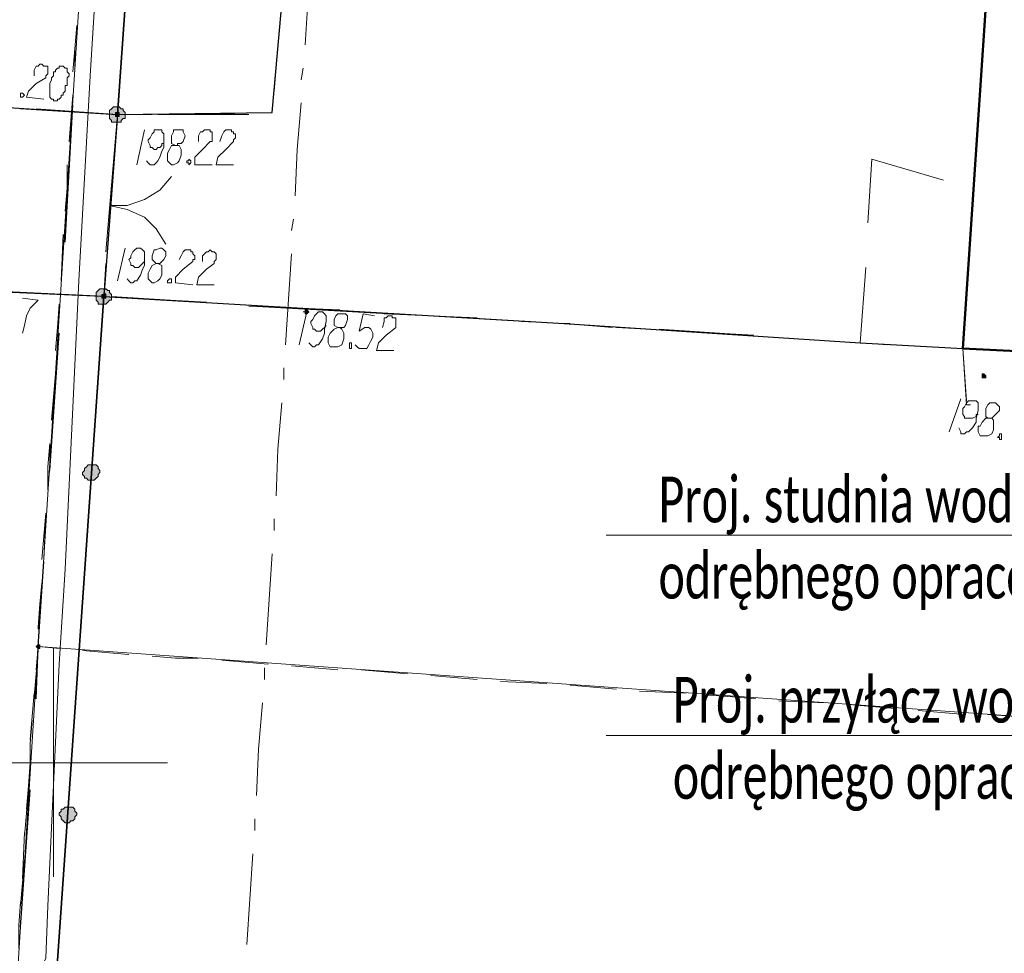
# Model space of a CAD drawing. Header units: metres. Extents: x 7431553 to 7432401, y 5544342 to 5544539.
# Tile 46 of 180: x 7432099 to 7432121, y 5544446 to 5544466. Entities that reach past the tile are written whole.
import ezdxf
from ezdxf import colors
from ezdxf.entities.mleader import LeaderData, LeaderLine
from ezdxf.math import Vec2, Vec3

# ---------------------------------------------------------------- set-up
doc = ezdxf.new("R2010")
doc.units = ezdxf.units.M
doc.header["$MEASUREMENT"] = 0
for name, color, linetype, lineweight in [('BG-PR90-PB-PZT-PZT01_2026_04_14$0$MAPA DCP', 7, 'Continuous', 0), ('PRIMETECH_XREF', 7, 'Continuous', 5), ('PROHUBUS- OPISY WENTYLACJA', 7, 'Continuous', 13)]:
    doc.layers.add(name, color=color, linetype=linetype, lineweight=lineweight)
doc.layers.add('BG-PR90-PB-PZT-PZT01_2026_04_14$0$Z_szraf drogi', color=251, linetype='Continuous')
doc.styles.add('DYN_DIM', font='ARIAL.TTF')

# ---------------------------------------------------------------- blocks, each defined once
blk = doc.blocks.new('_$0$_None')
blk = doc.blocks.new('BG-PR90-PB-PZT-PZT01_2026_04_14$0$Naddrwiną2025_v2klauzulap')
at = {"layer": 'BG-PR90-PB-PZT-PZT01_2026_04_14$0$MAPA DCP', "linetype": 'Continuous', "lineweight": 0, "transparency": 33554559}
for points in [[(7431703.874, 5544534.502), (7431703.874, 5544534.502), (7431703.916, 5544534.502), (7431703.916, 5544534.502), (7431703.916, 5544534.502), (7431703.916, 5544534.502), (7431703.916, 5544534.545), (7431703.916, 5544534.545), (7431703.916, 5544534.545), (7431703.916, 5544534.545), (7431703.916, 5544534.587), (7431703.874, 5544534.587), (7431703.874, 5544534.587), (7431703.874, 5544534.587), (7431703.874, 5544534.587), (7431703.831, 5544534.545), (7431703.831, 5544534.545), (7431703.831, 5544534.545), (7431703.831, 5544534.545), (7431703.831, 5544534.502), (7431703.831, 5544534.502), (7431703.831, 5544534.502)], [(7431702.477, 5544519.643), (7431702.477, 5544519.686), (7431702.519, 5544519.686), (7431702.519, 5544519.686), (7431702.519, 5544519.686), (7431702.519, 5544519.686), (7431702.519, 5544519.728), (7431702.519, 5544519.728), (7431702.519, 5544519.728), (7431702.519, 5544519.728), (7431702.519, 5544519.728), (7431702.477, 5544519.77), (7431702.477, 5544519.77), (7431702.477, 5544519.77), (7431702.434, 5544519.728), (7431702.434, 5544519.728), (7431702.434, 5544519.728), (7431702.434, 5544519.728), (7431702.434, 5544519.728), (7431702.434, 5544519.686), (7431702.434, 5544519.686), (7431702.434, 5544519.686), (7431702.434, 5544519.686), (7431702.477, 5544519.686), (7431702.477, 5544519.686)], [(7431697.989, 5544515.579), (7431697.989, 5544515.495), (7431698.032, 5544515.452), (7431698.074, 5544515.41), (7431698.116, 5544515.41), (7431698.159, 5544515.41), (7431698.201, 5544515.41), (7431698.243, 5544515.41), (7431698.286, 5544515.452), (7431698.328, 5544515.452), (7431698.328, 5544515.495), (7431698.328, 5544515.537), (7431698.328, 5544515.622), (7431698.328, 5544515.664), (7431698.286, 5544515.664), (7431698.243, 5544515.706), (7431698.243, 5544515.749), (7431698.159, 5544515.749), (7431698.116, 5544515.749), (7431698.074, 5544515.706), (7431698.032, 5544515.706), (7431698.032, 5544515.664), (7431697.989, 5544515.622), (7431697.989, 5544515.622)], [(7431698.159, 5544515.537), (7431698.201, 5544515.537), (7431698.201, 5544515.537), (7431698.201, 5544515.537), (7431698.201, 5544515.537), (7431698.201, 5544515.537), (7431698.201, 5544515.579), (7431698.201, 5544515.579), (7431698.201, 5544515.579), (7431698.201, 5544515.622), (7431698.201, 5544515.622), (7431698.201, 5544515.622), (7431698.159, 5544515.622), (7431698.159, 5544515.622), (7431698.159, 5544515.622), (7431698.159, 5544515.622), (7431698.116, 5544515.579), (7431698.116, 5544515.579), (7431698.116, 5544515.579), (7431698.116, 5544515.537), (7431698.116, 5544515.537)], [(7431698.159, 5544515.537), (7431698.159, 5544515.537), (7431698.201, 5544515.537), (7431698.201, 5544515.537), (7431698.201, 5544515.537), (7431698.201, 5544515.537), (7431698.201, 5544515.579), (7431698.201, 5544515.579), (7431698.201, 5544515.579), (7431698.201, 5544515.622), (7431698.201, 5544515.622), (7431698.159, 5544515.622), (7431698.159, 5544515.622), (7431698.159, 5544515.622), (7431698.159, 5544515.622), (7431698.116, 5544515.622), (7431698.116, 5544515.579), (7431698.116, 5544515.579), (7431698.116, 5544515.579), (7431698.116, 5544515.537), (7431698.116, 5544515.537), (7431698.116, 5544515.537)], [(7431701.969, 5544515.283), (7431701.969, 5544515.198), (7431702.011, 5544515.156), (7431702.053, 5544515.114), (7431702.096, 5544515.114), (7431702.138, 5544515.114), (7431702.18, 5544515.114), (7431702.223, 5544515.114), (7431702.265, 5544515.156), (7431702.307, 5544515.156), (7431702.307, 5544515.198), (7431702.307, 5544515.241), (7431702.307, 5544515.283), (7431702.307, 5544515.325), (7431702.265, 5544515.368), (7431702.223, 5544515.41), (7431702.223, 5544515.452), (7431702.138, 5544515.452), (7431702.096, 5544515.452), (7431702.053, 5544515.41), (7431702.011, 5544515.41), (7431702.011, 5544515.368), (7431701.969, 5544515.325), (7431701.969, 5544515.325)], [(7431702.096, 5544515.241), (7431702.138, 5544515.241), (7431702.138, 5544515.241), (7431702.138, 5544515.241), (7431702.138, 5544515.283), (7431702.18, 5544515.283), (7431702.18, 5544515.283), (7431702.18, 5544515.283), (7431702.138, 5544515.325), (7431702.138, 5544515.325), (7431702.138, 5544515.325), (7431702.138, 5544515.325), (7431702.096, 5544515.325), (7431702.096, 5544515.325), (7431702.096, 5544515.325), (7431702.096, 5544515.325), (7431702.096, 5544515.325), (7431702.053, 5544515.283), (7431702.053, 5544515.283), (7431702.053, 5544515.283), (7431702.096, 5544515.283)], [(7431702.138, 5544515.241), (7431702.138, 5544515.241), (7431702.18, 5544515.241), (7431702.18, 5544515.241), (7431702.18, 5544515.241), (7431702.18, 5544515.241), (7431702.18, 5544515.283), (7431702.18, 5544515.283), (7431702.18, 5544515.283), (7431702.18, 5544515.283), (7431702.18, 5544515.325), (7431702.138, 5544515.325), (7431702.138, 5544515.325), (7431702.138, 5544515.325), (7431702.138, 5544515.325), (7431702.096, 5544515.283), (7431702.096, 5544515.283), (7431702.096, 5544515.283), (7431702.096, 5544515.283), (7431702.096, 5544515.241), (7431702.096, 5544515.241), (7431702.096, 5544515.241)], [(7431705.821, 5544515.029), (7431705.821, 5544514.944), (7431705.863, 5544514.902), (7431705.906, 5544514.86), (7431705.948, 5544514.86), (7431705.99, 5544514.817), (7431706.033, 5544514.817), (7431706.075, 5544514.86), (7431706.117, 5544514.86), (7431706.117, 5544514.902), (7431706.16, 5544514.944), (7431706.16, 5544514.987), (7431706.16, 5544515.029), (7431706.16, 5544515.071), (7431706.117, 5544515.114), (7431706.075, 5544515.156), (7431706.033, 5544515.156), (7431705.99, 5544515.198), (7431705.948, 5544515.198), (7431705.906, 5544515.156), (7431705.863, 5544515.156), (7431705.821, 5544515.114), (7431705.821, 5544515.071), (7431705.821, 5544515.071)], [(7431713.314, 5544514.521), (7431713.314, 5544514.436), (7431713.356, 5544514.394), (7431713.356, 5544514.352), (7431713.399, 5544514.352), (7431713.441, 5544514.309), (7431713.483, 5544514.309), (7431713.526, 5544514.352), (7431713.568, 5544514.352), (7431713.61, 5544514.394), (7431713.653, 5544514.436), (7431713.653, 5544514.479), (7431713.653, 5544514.521), (7431713.61, 5544514.563), (7431713.61, 5544514.606), (7431713.568, 5544514.648), (7431713.526, 5544514.648), (7431713.483, 5544514.69), (7431713.441, 5544514.69), (7431713.399, 5544514.648), (7431713.356, 5544514.648), (7431713.314, 5544514.606), (7431713.314, 5544514.563), (7431713.314, 5544514.563)], [(7431709.843, 5544513.844), (7431709.843, 5544513.886), (7431709.8, 5544513.886), (7431709.8, 5544513.886), (7431709.8, 5544513.886), (7431709.758, 5544513.886), (7431709.758, 5544513.886), (7431709.758, 5544513.886), (7431709.758, 5544513.844), (7431709.758, 5544513.844), (7431709.758, 5544513.844), (7431709.758, 5544513.844), (7431709.8, 5544513.801), (7431709.8, 5544513.801), (7431709.8, 5544513.801)]]:
    blk.add_hatch(color=256, dxfattribs=at).paths.add_polyline_path(points)
at = {"layer": 'BG-PR90-PB-PZT-PZT01_2026_04_14$0$MAPA DCP', "linetype": 'Continuous', "lineweight": 18, "transparency": 33554687}
for points in [[(7431770.083, 5544504.869), (7431766.188, 5544504.996), (7431732.576, 5544512.404), (7431709.8, 5544513.844), (7431713.187, 5544561.426), (7431714.161, 5544575.396), (7431721.188, 5544574.846), (7431726.818, 5544654.094), (7431726.988, 5544656.761), (7431734.057, 5544656.295), (7431734.65, 5544665.312), (7431734.904, 5544669.292), (7431748.747, 5544668.276), (7431734.904, 5544669.292), (7431735.454, 5544677.504)], [(7431703.323, 5544534.968), (7431703.281, 5544534.079), (7431704.424, 5544534.164)], [(7431696.465, 5544534.545), (7431699.471, 5544534.333)], [(7431703.239, 5544533.402), (7431703.281, 5544534.079), (7431704.509, 5544534.164), (7431704.509, 5544534.248)], [(7431699.598, 5544533.656), (7431699.132, 5544532.089), (7431700.529, 5544532.005)], [(7431703.069, 5544530.438), (7431703.154, 5544531.835), (7431703.196, 5544532.428)], [(7431701.503, 5544531.962), (7431703.154, 5544531.835), (7431703.069, 5544530.481)], [(7431702.985, 5544529.507), (7431702.815, 5544526.501)], [(7431702.858, 5544527.433), (7431702.985, 5544529.422)], [(7431702.688, 5544524.427), (7431702.731, 5544525.358), (7431702.815, 5544526.417)], [(7431702.731, 5544525.485), (7431702.731, 5544525.358), (7431702.561, 5544522.522)], [(7431702.519, 5544521.421), (7431702.604, 5544523.453)], [(7431702.519, 5544521.506), (7431702.35, 5544518.5)], [(7431702.35, 5544518.458), (7431702.434, 5544520.448)], [(7431698.116, 5544518.966), (7431695.153, 5544519.22)], [(7431695.661, 5544519.178), (7431697.651, 5544519.008)], [(7431698.159, 5544517.315), (7431698.116, 5544518.966)], [(7431698.159, 5544518.458), (7431698.159, 5544516.468)], [(7431702.265, 5544517.527), (7431702.138, 5544515.283), (7431701.418, 5544515.325)], [(7431702.138, 5544515.452), (7431702.265, 5544517.442)], [(7431699.513, 5544516.765), (7431699.81, 5544516.511), (7431700.021, 5544516.172), (7431700.148, 5544515.791), (7431700.148, 5544515.41), (7431700.233, 5544515.791), (7431700.402, 5544516.172), (7431700.656, 5544516.426), (7431700.995, 5544516.638)], [(7431712.34, 5544516.68), (7431712.34, 5544511.685)], [(7431700.402, 5544515.41), (7431698.159, 5544515.579), (7431698.159, 5544516.341)], [(7431698.032, 5544513.801), (7431698.159, 5544515.579)], [(7431702.138, 5544515.283), (7431698.159, 5544515.579)], [(7431698.159, 5544515.579), (7431701.164, 5544515.325)], [(7431770.083, 5544474.643), (7431683.046, 5544480.527), (7431684.527, 5544515.452), (7431709.8, 5544513.844), (7431732.576, 5544512.404), (7431766.188, 5544504.996), (7431770.083, 5544504.869)], [(7431698.159, 5544515.452), (7431698.032, 5544513.463)], [(7431702.138, 5544515.241), (7431702.011, 5544512.277)], [(7431702.011, 5544512.447), (7431702.096, 5544514.436)], [(7431714.838, 5544514.182), (7431709.843, 5544514.182)]]:
    blk.add_lwpolyline(points, dxfattribs=at)
blk.add_lwpolyline([(7431713.187, 5544561.426), (7431709.8, 5544513.844), (7431684.527, 5544515.452), (7431666.493, 5544532.936), (7431667.213, 5544545.213), (7431668.61, 5544564.601)], close=True, dxfattribs=at)
at = {"layer": 'BG-PR90-PB-PZT-PZT01_2026_04_14$0$MAPA DCP', "linetype": 'Continuous', "lineweight": 50, "transparency": 33554687}
blk.add_lwpolyline([(7431703.281, 5544534.079), (7431690.115, 5544534.968), (7431691.385, 5544553.806), (7431704.212, 5544552.96)], close=True, dxfattribs=at)
at = {"layer": 'BG-PR90-PB-PZT-PZT01_2026_04_14$0$MAPA DCP', "color": 94, "linetype": 'Continuous', "lineweight": 18, "true_color": 0x009a00, "transparency": 33554687}
for points in [[(7431711.282, 5544534.629), (7431711.324, 5544535.137), (7431711.367, 5544535.645)], [(7431711.197, 5544533.105), (7431711.282, 5544534.121)], [(7431711.07, 5544531.581), (7431711.113, 5544532.089), (7431711.155, 5544532.597)], [(7431710.986, 5544530.057), (7431711.028, 5544531.073)], [(7431710.859, 5544528.533), (7431710.901, 5544529.041), (7431710.943, 5544529.549)], [(7431710.774, 5544527.009), (7431710.816, 5544528.025)], [(7431710.647, 5544525.485), (7431710.689, 5544525.993), (7431710.732, 5544526.501)], [(7431710.562, 5544523.961), (7431710.605, 5544524.977)], [(7431710.435, 5544522.437), (7431710.478, 5544522.945), (7431710.52, 5544523.453)], [(7431710.308, 5544520.913), (7431710.393, 5544521.929)], [(7431710.224, 5544519.389), (7431710.266, 5544519.897), (7431710.308, 5544520.405)], [(7431710.097, 5544517.865), (7431710.181, 5544518.881)], [(7431710.012, 5544516.341), (7431710.054, 5544516.849), (7431710.054, 5544517.357)], [(7431709.885, 5544514.817), (7431709.97, 5544515.833)], [(7431696.211, 5544514.69), (7431696.719, 5544514.648), (7431697.227, 5544514.606)], [(7431697.735, 5544514.606), (7431698.751, 5544514.521)], [(7431699.259, 5544514.479), (7431699.767, 5544514.479), (7431700.275, 5544514.436)], [(7431700.783, 5544514.394), (7431701.799, 5544514.352)], [(7431702.307, 5544514.309), (7431702.815, 5544514.267), (7431703.323, 5544514.225)], [(7431703.831, 5544514.225), (7431704.847, 5544514.14)], [(7431709.8, 5544513.844), (7431709.843, 5544514.309)], [(7431705.355, 5544514.098), (7431705.863, 5544514.055), (7431706.371, 5544514.055)], [(7431706.879, 5544514.013), (7431707.895, 5544513.928)], [(7431708.403, 5544513.928), (7431708.911, 5544513.886), (7431709.419, 5544513.844)], [(7431709.8, 5544513.844), (7431710.308, 5544513.801)], [(7431710.816, 5544513.759), (7431711.832, 5544513.674)], [(7431712.34, 5544513.674), (7431712.848, 5544513.632), (7431713.356, 5544513.59)], [(7431713.864, 5544513.547), (7431714.88, 5544513.505)], [(7431715.388, 5544513.463), (7431715.896, 5544513.42), (7431716.404, 5544513.42)]]:
    blk.add_lwpolyline(points, dxfattribs=at)
at = {"layer": 'BG-PR90-PB-PZT-PZT01_2026_04_14$0$MAPA DCP', "linetype": 'Continuous', "lineweight": 9, "transparency": 33554687}
for points in [[(7431705.144, 5544534.883), (7431705.144, 5544534.926), (7431705.271, 5544534.926), (7431705.271, 5544534.883), (7431705.228, 5544534.883), (7431705.228, 5544534.841), (7431705.186, 5544534.883)], [(7431703.154, 5544520.659), (7431703.154, 5544520.702), (7431703.281, 5544520.702), (7431703.281, 5544520.659), (7431703.239, 5544520.659), (7431703.196, 5544520.659)], [(7431699.132, 5544517.146), (7431699.175, 5544517.188), (7431699.217, 5544517.188), (7431699.259, 5544517.146), (7431699.217, 5544517.146), (7431699.217, 5544517.103), (7431699.175, 5544517.103), (7431699.175, 5544517.146)], [(7431701.757, 5544516.722), (7431701.757, 5544516.765), (7431701.842, 5544516.765), (7431701.842, 5544516.68), (7431701.799, 5544516.68)], [(7431697.1, 5544514.394), (7431697.1, 5544514.309), (7431697.143, 5544514.309), (7431697.143, 5544514.267), (7431697.185, 5544514.225), (7431697.227, 5544514.225), (7431697.227, 5544514.182), (7431697.27, 5544514.182), (7431697.312, 5544514.182), (7431697.354, 5544514.14), (7431697.397, 5544514.14), (7431697.481, 5544514.098), (7431697.566, 5544514.098), (7431697.651, 5544514.098), (7431697.693, 5544514.098), (7431697.735, 5544514.098), (7431697.778, 5544514.098), (7431697.82, 5544514.14), (7431697.82, 5544514.182), (7431697.862, 5544514.182), (7431697.862, 5544514.225), (7431697.862, 5544514.267), (7431697.82, 5544514.267), (7431697.82, 5544514.309), (7431697.778, 5544514.352), (7431697.735, 5544514.352), (7431697.735, 5544514.394), (7431697.693, 5544514.394), (7431697.651, 5544514.436), (7431697.608, 5544514.436), (7431697.566, 5544514.436), (7431697.524, 5544514.436), (7431697.524, 5544514.479), (7431697.439, 5544514.479), (7431697.397, 5544514.479), (7431697.354, 5544514.479), (7431697.312, 5544514.521), (7431697.27, 5544514.521), (7431697.227, 5544514.479), (7431697.185, 5544514.479), (7431697.143, 5544514.479), (7431697.143, 5544514.436)], [(7431697.693, 5544513.505), (7431697.735, 5544513.547), (7431697.778, 5544513.505), (7431697.778, 5544513.463), (7431697.735, 5544513.463), (7431697.693, 5544513.463)]]:
    blk.add_lwpolyline(points, close=True, dxfattribs=at)
for points in [[(7431704.805, 5544534.629), (7431704.805, 5544534.714), (7431704.763, 5544534.756), (7431704.72, 5544534.799), (7431704.636, 5544534.883), (7431704.551, 5544534.883), (7431704.509, 5544534.841), (7431704.466, 5544534.799), (7431704.466, 5544534.756), (7431704.466, 5544534.672), (7431704.509, 5544534.629), (7431704.593, 5544534.587), (7431704.636, 5544534.587), (7431704.72, 5544534.587), (7431704.763, 5544534.587), (7431704.805, 5544534.629), (7431704.805, 5544534.587), (7431704.89, 5544534.502), (7431704.974, 5544534.46), (7431704.974, 5544534.418), (7431705.101, 5544534.418), (7431705.186, 5544534.46), (7431705.186, 5544534.502), (7431705.186, 5544534.545), (7431705.186, 5544534.629), (7431705.144, 5544534.714), (7431705.059, 5544534.756), (7431705.017, 5544534.756), (7431704.932, 5544534.756), (7431704.847, 5544534.756), (7431704.805, 5544534.714)], [(7431705.017, 5544533.994), (7431705.101, 5544534.037), (7431705.144, 5544534.037), (7431705.144, 5544534.121), (7431705.101, 5544534.164), (7431705.101, 5544534.206), (7431705.017, 5544534.291), (7431704.89, 5544534.375), (7431704.805, 5544534.375), (7431704.636, 5544534.418), (7431704.551, 5544534.418), (7431704.509, 5544534.418), (7431704.466, 5544534.418), (7431704.424, 5544534.375), (7431704.424, 5544534.333), (7431704.424, 5544534.291), (7431704.424, 5544534.248), (7431704.424, 5544534.206), (7431704.466, 5544534.164), (7431704.551, 5544534.121), (7431704.593, 5544534.079), (7431704.636, 5544534.079), (7431704.72, 5544534.079), (7431704.763, 5544534.121), (7431704.805, 5544534.121), (7431704.805, 5544534.164), (7431704.805, 5544534.206), (7431704.805, 5544534.248), (7431704.805, 5544534.291), (7431704.763, 5544534.375), (7431704.72, 5544534.375), (7431704.72, 5544534.418)], [(7431704.382, 5544534.037), (7431705.101, 5544533.783)], [(7431702.815, 5544521.379), (7431702.688, 5544521.421), (7431702.604, 5544521.421), (7431702.604, 5544521.464), (7431702.561, 5544521.506), (7431702.561, 5544521.548), (7431702.561, 5544521.591), (7431702.604, 5544521.591), (7431702.604, 5544521.633), (7431702.604, 5544521.675), (7431702.646, 5544521.675), (7431702.688, 5544521.675), (7431702.731, 5544521.675), (7431702.773, 5544521.675), (7431702.815, 5544521.675), (7431702.858, 5544521.633), (7431702.985, 5544521.464), (7431703.154, 5544521.294), (7431703.323, 5544521.252), (7431703.323, 5544521.633)], [(7431702.561, 5544521.21), (7431702.519, 5544520.956), (7431702.9, 5544520.871), (7431702.815, 5544520.998), (7431702.815, 5544521.083), (7431702.858, 5544521.125), (7431702.942, 5544521.167), (7431703.027, 5544521.167), (7431703.112, 5544521.125), (7431703.196, 5544521.083), (7431703.281, 5544521.04), (7431703.281, 5544520.913), (7431703.281, 5544520.871), (7431703.239, 5544520.829), (7431703.196, 5544520.786)], [(7431702.815, 5544520.405), (7431702.815, 5544520.532), (7431702.773, 5544520.575), (7431702.646, 5544520.617), (7431702.561, 5544520.617), (7431702.519, 5544520.575), (7431702.519, 5544520.532), (7431702.519, 5544520.49), (7431702.519, 5544520.405), (7431702.561, 5544520.363), (7431702.646, 5544520.321), (7431702.773, 5544520.321), (7431702.815, 5544520.405), (7431702.858, 5544520.321), (7431702.942, 5544520.236), (7431703.027, 5544520.194), (7431703.069, 5544520.194), (7431703.154, 5544520.194), (7431703.239, 5544520.236), (7431703.239, 5544520.278), (7431703.239, 5544520.321), (7431703.239, 5544520.405), (7431703.196, 5544520.49), (7431703.069, 5544520.532), (7431703.027, 5544520.532), (7431702.942, 5544520.532), (7431702.858, 5544520.49), (7431702.815, 5544520.448)], [(7431703.154, 5544519.77), (7431703.196, 5544519.813), (7431703.239, 5544519.855), (7431703.239, 5544519.897), (7431703.196, 5544519.94), (7431703.196, 5544519.982), (7431703.069, 5544520.067), (7431702.942, 5544520.109), (7431702.858, 5544520.109), (7431702.688, 5544520.151), (7431702.604, 5544520.151), (7431702.561, 5544520.151), (7431702.519, 5544520.109), (7431702.477, 5544520.067), (7431702.477, 5544520.024), (7431702.477, 5544519.982), (7431702.519, 5544519.94), (7431702.561, 5544519.897), (7431702.646, 5544519.855), (7431702.688, 5544519.813), (7431702.731, 5544519.813), (7431702.815, 5544519.855), (7431702.858, 5544519.855), (7431702.858, 5544519.897), (7431702.9, 5544519.94), (7431702.9, 5544519.982), (7431702.9, 5544520.024), (7431702.858, 5544520.067), (7431702.815, 5544520.109), (7431702.773, 5544520.151)], [(7431702.477, 5544519.728), (7431703.196, 5544519.559)], [(7431698.751, 5544517.823), (7431698.624, 5544517.865), (7431698.54, 5544517.908), (7431698.497, 5544517.95), (7431698.497, 5544517.992), (7431698.497, 5544518.035), (7431698.497, 5544518.077), (7431698.54, 5544518.077), (7431698.54, 5544518.119), (7431698.582, 5544518.119), (7431698.582, 5544518.162), (7431698.624, 5544518.162), (7431698.667, 5544518.162), (7431698.709, 5544518.119), (7431698.751, 5544518.119), (7431698.921, 5544517.95), (7431699.09, 5544517.781), (7431699.259, 5544517.738), (7431699.259, 5544518.119)], [(7431701.376, 5544517.442), (7431701.249, 5544517.442), (7431701.207, 5544517.484), (7431701.164, 5544517.527), (7431701.164, 5544517.569), (7431701.122, 5544517.611), (7431701.164, 5544517.654), (7431701.164, 5544517.696), (7431701.207, 5544517.738), (7431701.249, 5544517.738), (7431701.291, 5544517.738), (7431701.334, 5544517.738), (7431701.376, 5544517.696), (7431701.418, 5544517.696), (7431701.545, 5544517.527), (7431701.715, 5544517.357), (7431701.884, 5544517.315), (7431701.884, 5544517.696)], [(7431698.751, 5544517.357), (7431698.624, 5544517.357), (7431698.54, 5544517.4), (7431698.54, 5544517.442), (7431698.497, 5544517.484), (7431698.497, 5544517.527), (7431698.497, 5544517.569), (7431698.497, 5544517.611), (7431698.54, 5544517.611), (7431698.54, 5544517.654), (7431698.582, 5544517.654), (7431698.624, 5544517.654), (7431698.667, 5544517.654), (7431698.709, 5544517.654), (7431698.751, 5544517.654), (7431698.751, 5544517.611), (7431698.921, 5544517.442), (7431699.09, 5544517.273), (7431699.259, 5544517.273), (7431699.259, 5544517.654)], [(7431701.334, 5544516.934), (7431701.249, 5544516.976), (7431701.164, 5544517.019), (7431701.122, 5544517.061), (7431701.122, 5544517.103), (7431701.122, 5544517.146), (7431701.122, 5544517.188), (7431701.164, 5544517.188), (7431701.164, 5544517.23), (7431701.207, 5544517.23), (7431701.249, 5544517.273), (7431701.291, 5544517.273), (7431701.334, 5544517.273), (7431701.334, 5544517.23), (7431701.376, 5544517.23), (7431701.545, 5544517.019), (7431701.715, 5544516.849), (7431701.842, 5544516.849), (7431701.884, 5544517.23)], [(7431698.836, 5544516.849), (7431698.836, 5544516.892), (7431698.794, 5544516.892), (7431698.794, 5544516.976), (7431698.751, 5544517.019), (7431698.624, 5544517.061), (7431698.54, 5544517.019), (7431698.497, 5544517.019), (7431698.497, 5544516.934), (7431698.497, 5544516.892), (7431698.497, 5544516.807), (7431698.54, 5544516.807), (7431698.624, 5544516.765), (7431698.667, 5544516.765), (7431698.751, 5544516.765), (7431698.794, 5544516.765), (7431698.836, 5544516.849), (7431698.836, 5544516.765), (7431698.921, 5544516.722), (7431699.005, 5544516.68), (7431699.048, 5544516.68), (7431699.175, 5544516.68), (7431699.217, 5544516.722), (7431699.259, 5544516.765), (7431699.259, 5544516.807), (7431699.217, 5544516.892), (7431699.175, 5544516.934), (7431699.048, 5544516.976), (7431699.005, 5544516.976), (7431698.921, 5544516.976), (7431698.836, 5544516.934), (7431698.836, 5544516.892)], [(7431699.175, 5544516.214), (7431699.217, 5544516.257), (7431699.259, 5544516.299), (7431699.259, 5544516.384), (7431699.217, 5544516.426), (7431699.175, 5544516.468), (7431699.09, 5544516.511), (7431698.963, 5544516.553), (7431698.878, 5544516.595), (7431698.709, 5544516.595), (7431698.624, 5544516.595), (7431698.582, 5544516.595), (7431698.54, 5544516.553), (7431698.497, 5544516.553), (7431698.497, 5544516.511), (7431698.497, 5544516.426), (7431698.497, 5544516.384), (7431698.54, 5544516.384), (7431698.582, 5544516.341), (7431698.667, 5544516.299), (7431698.709, 5544516.257), (7431698.751, 5544516.257), (7431698.836, 5544516.299), (7431698.878, 5544516.299), (7431698.878, 5544516.341), (7431698.921, 5544516.384), (7431698.921, 5544516.426), (7431698.878, 5544516.468), (7431698.878, 5544516.511), (7431698.836, 5544516.553), (7431698.794, 5544516.553), (7431698.794, 5544516.595)], [(7431701.418, 5544516.426), (7431701.418, 5544516.511), (7431701.376, 5544516.553), (7431701.334, 5544516.595), (7431701.249, 5544516.638), (7431701.164, 5544516.638), (7431701.122, 5544516.595), (7431701.08, 5544516.553), (7431701.08, 5544516.511), (7431701.122, 5544516.426), (7431701.122, 5544516.384), (7431701.249, 5544516.341), (7431701.334, 5544516.341), (7431701.376, 5544516.384), (7431701.418, 5544516.426), (7431701.461, 5544516.341), (7431701.545, 5544516.299), (7431701.63, 5544516.257), (7431701.757, 5544516.257), (7431701.799, 5544516.299), (7431701.842, 5544516.341), (7431701.842, 5544516.384), (7431701.799, 5544516.468), (7431701.757, 5544516.511), (7431701.672, 5544516.553), (7431701.63, 5544516.553), (7431701.545, 5544516.553), (7431701.461, 5544516.553), (7431701.418, 5544516.468)], [(7431698.497, 5544516.172), (7431699.259, 5544516.003)], [(7431701.757, 5544515.791), (7431701.799, 5544515.833), (7431701.842, 5544515.876), (7431701.842, 5544515.918), (7431701.799, 5544515.96), (7431701.799, 5544516.003), (7431701.672, 5544516.087), (7431701.545, 5544516.13), (7431701.461, 5544516.172), (7431701.291, 5544516.172), (7431701.207, 5544516.172), (7431701.164, 5544516.172), (7431701.122, 5544516.13), (7431701.08, 5544516.087), (7431701.08, 5544516.045), (7431701.08, 5544516.003), (7431701.122, 5544515.96), (7431701.164, 5544515.918), (7431701.249, 5544515.876), (7431701.291, 5544515.876), (7431701.334, 5544515.833), (7431701.418, 5544515.876), (7431701.461, 5544515.876), (7431701.461, 5544515.918), (7431701.503, 5544515.96), (7431701.503, 5544516.003), (7431701.503, 5544516.045), (7431701.461, 5544516.087), (7431701.418, 5544516.13), (7431701.376, 5544516.172)], [(7431701.08, 5544515.749), (7431701.799, 5544515.579)], [(7431697.312, 5544513.759), (7431697.185, 5544513.759), (7431697.1, 5544513.801), (7431697.1, 5544513.844), (7431697.058, 5544513.886), (7431697.058, 5544513.928), (7431697.1, 5544513.971), (7431697.1, 5544514.013), (7431697.1, 5544514.055), (7431697.143, 5544514.055), (7431697.185, 5544514.055), (7431697.227, 5544514.055), (7431697.27, 5544514.055), (7431697.312, 5544514.013), (7431697.354, 5544514.013), (7431697.481, 5544513.801), (7431697.651, 5544513.632), (7431697.778, 5544513.59), (7431697.82, 5544513.971)], [(7431702.18, 5544513.505), (7431702.223, 5544513.844), (7431702.392, 5544513.674), (7431702.561, 5544513.59), (7431702.773, 5544513.547), (7431702.942, 5544513.505)]]:
    blk.add_lwpolyline(points, dxfattribs=at)
at = {"layer": 'BG-PR90-PB-PZT-PZT01_2026_04_14$0$MAPA DCP', "linetype": 'Continuous', "lineweight": 0, "transparency": 33554687}
for points in [[(7431703.874, 5544534.502), (7431703.874, 5544534.502), (7431703.916, 5544534.502), (7431703.916, 5544534.502), (7431703.916, 5544534.502), (7431703.916, 5544534.502), (7431703.916, 5544534.545), (7431703.916, 5544534.545), (7431703.916, 5544534.545), (7431703.916, 5544534.545), (7431703.916, 5544534.587), (7431703.874, 5544534.587), (7431703.874, 5544534.587), (7431703.874, 5544534.587), (7431703.874, 5544534.587), (7431703.831, 5544534.545), (7431703.831, 5544534.545), (7431703.831, 5544534.545), (7431703.831, 5544534.545), (7431703.831, 5544534.502), (7431703.831, 5544534.502), (7431703.831, 5544534.502), (7431703.874, 5544534.502)], [(7431702.477, 5544519.643), (7431702.477, 5544519.686), (7431702.519, 5544519.686), (7431702.519, 5544519.686), (7431702.519, 5544519.686), (7431702.519, 5544519.686), (7431702.519, 5544519.728), (7431702.519, 5544519.728), (7431702.519, 5544519.728), (7431702.519, 5544519.728), (7431702.519, 5544519.728), (7431702.477, 5544519.77), (7431702.477, 5544519.77), (7431702.477, 5544519.77), (7431702.434, 5544519.728), (7431702.434, 5544519.728), (7431702.434, 5544519.728), (7431702.434, 5544519.728), (7431702.434, 5544519.728), (7431702.434, 5544519.686), (7431702.434, 5544519.686), (7431702.434, 5544519.686), (7431702.434, 5544519.686), (7431702.477, 5544519.686)], [(7431697.989, 5544515.579), (7431697.989, 5544515.495), (7431698.032, 5544515.452), (7431698.074, 5544515.41), (7431698.116, 5544515.41), (7431698.159, 5544515.41), (7431698.201, 5544515.41), (7431698.243, 5544515.41), (7431698.286, 5544515.452), (7431698.328, 5544515.452), (7431698.328, 5544515.495), (7431698.328, 5544515.537), (7431698.328, 5544515.622), (7431698.328, 5544515.664), (7431698.286, 5544515.664), (7431698.243, 5544515.706), (7431698.243, 5544515.749), (7431698.159, 5544515.749), (7431698.116, 5544515.749), (7431698.074, 5544515.706), (7431698.032, 5544515.706), (7431698.032, 5544515.664), (7431697.989, 5544515.622)], [(7431698.159, 5544515.537), (7431698.201, 5544515.537), (7431698.201, 5544515.537), (7431698.201, 5544515.537), (7431698.201, 5544515.537), (7431698.201, 5544515.537), (7431698.201, 5544515.579), (7431698.201, 5544515.579), (7431698.201, 5544515.579), (7431698.201, 5544515.622), (7431698.201, 5544515.622), (7431698.201, 5544515.622), (7431698.159, 5544515.622), (7431698.159, 5544515.622), (7431698.159, 5544515.622), (7431698.159, 5544515.622), (7431698.116, 5544515.579), (7431698.116, 5544515.579), (7431698.116, 5544515.579), (7431698.116, 5544515.537), (7431698.116, 5544515.537), (7431698.159, 5544515.537), (7431698.159, 5544515.537)], [(7431698.159, 5544515.537), (7431698.159, 5544515.537), (7431698.201, 5544515.537), (7431698.201, 5544515.537), (7431698.201, 5544515.537), (7431698.201, 5544515.537), (7431698.201, 5544515.579), (7431698.201, 5544515.579), (7431698.201, 5544515.579), (7431698.201, 5544515.622), (7431698.201, 5544515.622), (7431698.159, 5544515.622), (7431698.159, 5544515.622), (7431698.159, 5544515.622), (7431698.159, 5544515.622), (7431698.116, 5544515.622), (7431698.116, 5544515.579), (7431698.116, 5544515.579), (7431698.116, 5544515.579), (7431698.116, 5544515.537), (7431698.116, 5544515.537), (7431698.116, 5544515.537), (7431698.159, 5544515.537)], [(7431701.969, 5544515.283), (7431701.969, 5544515.198), (7431702.011, 5544515.156), (7431702.053, 5544515.114), (7431702.096, 5544515.114), (7431702.138, 5544515.114), (7431702.18, 5544515.114), (7431702.223, 5544515.114), (7431702.265, 5544515.156), (7431702.307, 5544515.156), (7431702.307, 5544515.198), (7431702.307, 5544515.241), (7431702.307, 5544515.283), (7431702.307, 5544515.325), (7431702.265, 5544515.368), (7431702.223, 5544515.41), (7431702.223, 5544515.452), (7431702.138, 5544515.452), (7431702.096, 5544515.452), (7431702.053, 5544515.41), (7431702.011, 5544515.41), (7431702.011, 5544515.368), (7431701.969, 5544515.325)], [(7431702.096, 5544515.241), (7431702.138, 5544515.241), (7431702.138, 5544515.241), (7431702.138, 5544515.241), (7431702.138, 5544515.283), (7431702.18, 5544515.283), (7431702.18, 5544515.283), (7431702.18, 5544515.283), (7431702.138, 5544515.325), (7431702.138, 5544515.325), (7431702.138, 5544515.325), (7431702.138, 5544515.325), (7431702.096, 5544515.325), (7431702.096, 5544515.325), (7431702.096, 5544515.325), (7431702.096, 5544515.325), (7431702.096, 5544515.325), (7431702.053, 5544515.283), (7431702.053, 5544515.283), (7431702.053, 5544515.283), (7431702.096, 5544515.283), (7431702.096, 5544515.241), (7431702.096, 5544515.241)], [(7431702.138, 5544515.241), (7431702.138, 5544515.241), (7431702.18, 5544515.241), (7431702.18, 5544515.241), (7431702.18, 5544515.241), (7431702.18, 5544515.241), (7431702.18, 5544515.283), (7431702.18, 5544515.283), (7431702.18, 5544515.283), (7431702.18, 5544515.283), (7431702.18, 5544515.325), (7431702.138, 5544515.325), (7431702.138, 5544515.325), (7431702.138, 5544515.325), (7431702.138, 5544515.325), (7431702.096, 5544515.283), (7431702.096, 5544515.283), (7431702.096, 5544515.283), (7431702.096, 5544515.283), (7431702.096, 5544515.241), (7431702.096, 5544515.241), (7431702.096, 5544515.241), (7431702.138, 5544515.241)], [(7431705.821, 5544515.029), (7431705.821, 5544514.944), (7431705.863, 5544514.902), (7431705.906, 5544514.86), (7431705.948, 5544514.86), (7431705.99, 5544514.817), (7431706.033, 5544514.817), (7431706.075, 5544514.86), (7431706.117, 5544514.86), (7431706.117, 5544514.902), (7431706.16, 5544514.944), (7431706.16, 5544514.987), (7431706.16, 5544515.029), (7431706.16, 5544515.071), (7431706.117, 5544515.114), (7431706.075, 5544515.156), (7431706.033, 5544515.156), (7431705.99, 5544515.198), (7431705.948, 5544515.198), (7431705.906, 5544515.156), (7431705.863, 5544515.156), (7431705.821, 5544515.114), (7431705.821, 5544515.071)], [(7431713.314, 5544514.521), (7431713.314, 5544514.436), (7431713.356, 5544514.394), (7431713.356, 5544514.352), (7431713.399, 5544514.352), (7431713.441, 5544514.309), (7431713.483, 5544514.309), (7431713.526, 5544514.352), (7431713.568, 5544514.352), (7431713.61, 5544514.394), (7431713.653, 5544514.436), (7431713.653, 5544514.479), (7431713.653, 5544514.521), (7431713.61, 5544514.563), (7431713.61, 5544514.606), (7431713.568, 5544514.648), (7431713.526, 5544514.648), (7431713.483, 5544514.69), (7431713.441, 5544514.69), (7431713.399, 5544514.648), (7431713.356, 5544514.648), (7431713.314, 5544514.606), (7431713.314, 5544514.563)], [(7431709.843, 5544513.844), (7431709.843, 5544513.886), (7431709.8, 5544513.886), (7431709.8, 5544513.886), (7431709.8, 5544513.886), (7431709.758, 5544513.886), (7431709.758, 5544513.886), (7431709.758, 5544513.886), (7431709.758, 5544513.844), (7431709.758, 5544513.844), (7431709.758, 5544513.844), (7431709.758, 5544513.844), (7431709.8, 5544513.801), (7431709.8, 5544513.801), (7431709.8, 5544513.801), (7431709.843, 5544513.844), (7431709.843, 5544513.844)]]:
    blk.add_lwpolyline(points, close=True, dxfattribs=at)
at = {"layer": 'BG-PR90-PB-PZT-PZT01_2026_04_14$0$MAPA DCP', "linetype": 'Continuous', "lineweight": 25, "transparency": 33554687}
for points in [[(7431702.138, 5544515.283), (7431702.731, 5544525.358), (7431703.154, 5544531.835), (7431703.281, 5544534.079)], [(7431698.159, 5544515.579), (7431698.116, 5544518.966), (7431693.375, 5544519.389), (7431687.872, 5544519.728), (7431687.787, 5544521.845), (7431687.745, 5544524.088), (7431687.448, 5544525.062), (7431686.602, 5544526.586), (7431685.882, 5544527.433), (7431684.697, 5544528.279), (7431684.019, 5544528.66), (7431683.003, 5544528.957), (7431682.368, 5544529.126), (7431677.881, 5544529.507), (7431678.135, 5544533.952), (7431678.897, 5544533.529), (7431680.463, 5544532.936), (7431681.987, 5544532.513), (7431683.215, 5544532.216), (7431687.237, 5544532.132), (7431689.226, 5544532.301)], [(7431697.524, 5544505.673), (7431698.159, 5544515.579), (7431702.138, 5544515.283), (7431701.672, 5544505.462)], [(7431700.953, 5544514.436), (7431697.947, 5544514.606)], [(7431705.948, 5544514.098), (7431702.942, 5544514.309)], [(7431710.943, 5544513.801), (7431709.8, 5544513.844), (7431707.938, 5544513.971)], [(7431715.939, 5544513.463), (7431712.933, 5544513.674)]]:
    blk.add_lwpolyline(points, dxfattribs=at)
at = {"layer": 'BG-PR90-PB-PZT-PZT01_2026_04_14$0$MAPA DCP', "color": 30, "linetype": 'Continuous', "lineweight": 18, "true_color": 0xff6500, "transparency": 33554687}
for points in [[(7431764.072, 5544531.454), (7431762.505, 5544523.75), (7431761.235, 5544517.484), (7431758.695, 5544514.479), (7431753.7, 5544508.383), (7431753.277, 5544507.79), (7431752.896, 5544507.959), (7431744.979, 5544508.552), (7431736.259, 5544509.145), (7431726.903, 5544509.822), (7431724.871, 5544509.949), (7431724.448, 5544509.949), (7431721.908, 5544512.108), (7431721.315, 5544512.531), (7431720.765, 5544512.701), (7431719.749, 5544513.039), (7431718.182, 5544513.463), (7431717.759, 5544513.59), (7431716.912, 5544513.886), (7431716.616, 5544514.013), (7431715.473, 5544514.055), (7431710.181, 5544514.309), (7431708.107, 5544514.436), (7431701.799, 5544514.733)], [(7431701.799, 5544514.733), (7431697.312, 5544514.987), (7431695.195, 5544515.114), (7431686.983, 5544515.537), (7431683.554, 5544515.664), (7431683.13, 5544515.579)]]:
    blk.add_lwpolyline(points, dxfattribs=at)
at = {"layer": 'BG-PR90-PB-PZT-PZT01_2026_04_14$0$MAPA DCP', "color": 4, "linetype": 'Continuous', "lineweight": 18, "transparency": 33554687}
for points in [[(7431694.645, 5544519.813), (7431696.635, 5544519.686)], [(7431697.143, 5544519.643), (7431697.397, 5544519.601)], [(7431697.905, 5544519.601), (7431698.921, 5544519.516), (7431699.937, 5544519.474)], [(7431700.445, 5544519.432), (7431700.699, 5544519.389)], [(7431701.207, 5544519.389), (7431703.196, 5544519.262)], [(7431703.704, 5544519.22), (7431703.958, 5544519.22)], [(7431704.466, 5544519.178), (7431705.482, 5544519.093), (7431706.498, 5544519.051)], [(7431707.006, 5544519.008), (7431707.26, 5544519.008)], [(7431707.768, 5544518.966), (7431709.758, 5544518.839)], [(7431710.266, 5544518.797), (7431710.52, 5544518.797)], [(7431711.028, 5544518.754), (7431712.044, 5544518.67), (7431713.06, 5544518.627)], [(7431713.568, 5544518.585), (7431713.822, 5544518.585)], [(7431714.33, 5544518.543), (7431716.32, 5544518.416)], [(7431696.211, 5544514.69), (7431696.719, 5544514.648), (7431697.227, 5544514.648)], [(7431697.735, 5544514.606), (7431698.751, 5544514.521)], [(7431699.259, 5544514.479), (7431699.767, 5544514.479), (7431700.275, 5544514.436)], [(7431700.783, 5544514.394), (7431701.799, 5544514.352)], [(7431702.307, 5544514.309), (7431702.815, 5544514.267), (7431703.323, 5544514.225)], [(7431703.831, 5544514.225), (7431704.847, 5544514.14)], [(7431705.355, 5544514.098), (7431705.863, 5544514.098), (7431706.371, 5544514.055)], [(7431706.879, 5544514.013), (7431707.895, 5544513.971)], [(7431708.403, 5544513.928), (7431708.869, 5544513.886), (7431709.377, 5544513.844)], [(7431709.885, 5544513.844), (7431710.901, 5544513.759)], [(7431711.409, 5544513.717), (7431711.917, 5544513.674), (7431712.425, 5544513.674)], [(7431712.933, 5544513.632), (7431713.949, 5544513.547)], [(7431714.457, 5544513.547), (7431714.965, 5544513.505), (7431715.473, 5544513.463)]]:
    blk.add_lwpolyline(points, dxfattribs=at)
at = {"layer": 'BG-PR90-PB-PZT-PZT01_2026_04_14$0$MAPA DCP', "linetype": 'Continuous', "lineweight": 35, "transparency": 33554687}
for points in [[(7431684.4, 5544516.553), (7431698.159, 5544515.579)], [(7431702.138, 5544515.283), (7431717.293, 5544514.225)]]:
    blk.add_lwpolyline(points, dxfattribs=at)
blk = doc.blocks.new('BG-PR90-PB-PZT-PZT01_2026_04_14')
at = {"layer": 'BG-PR90-PB-PZT-PZT01_2026_04_14$0$Z_szraf drogi', "true_color": 0xb2b2b2}
h = blk.add_hatch(dxfattribs=at)
h.set_pattern_fill('ANSI31', color=253, scale=0.1, angle=90)
h.set_pattern_definition([(135, (7432092.63, 5544410.70457), (-0.2245064, -0.2245064), [])])
edge = h.paths.add_edge_path()
edge.add_line((7432092.63, 5544413.08), (7432093.037, 5544419.327))
edge.add_line((7432093.037, 5544419.327), (7432095.863, 5544419.143))
edge.add_line((7432095.863, 5544419.143), (7432108.94, 5544418.17))
edge.add_line((7432108.94, 5544418.17), (7432143.304, 5544415.72))
edge.add_ellipse((7432143.731, 5544421.705), major_axis=(6, 0), ratio=1, start_angle=265.9216, end_angle=355.9216)
edge.add_line((7432149.716, 5544421.278), (7432151.181, 5544441.83))
edge.add_line((7432151.181, 5544441.83), (7432149.21, 5544449.013))
edge.add_line((7432149.21, 5544449.008), (7432159.162, 5544448.304))
edge.add_line((7432159.162, 5544448.304), (7432156.162, 5544441.39))
edge.add_line((7432156.162, 5544441.39), (7432154.703, 5544420.922))
edge.add_ellipse((7432143.731, 5544421.705), major_axis=(-11, 0), ratio=1, start_angle=445.9216, end_angle=535.9216, ccw=False)
edge.add_line((7432142.948, 5544410.732), (7432134.502, 5544411.335))
edge.add_line((7432134.502, 5544411.335), (7432134.51, 5544411.42))
edge.add_line((7432134.51, 5544411.42), (7432127.85, 5544412.19))
edge.add_line((7432127.85, 5544412.19), (7432127.81, 5544411.96))
edge.add_line((7432127.81, 5544411.96), (7432111.81, 5544413.98))
edge.add_line((7432111.81, 5544413.98), (7432111.78, 5544414.12))
edge.add_line((7432111.78, 5544414.12), (7432106.06, 5544414.83))
edge.add_line((7432106.06, 5544414.83), (7432105.84, 5544411.51))
edge.add_line((7432105.84, 5544411.51), (7432096.07, 5544413.06))
edge.add_line((7432096.07, 5544413.06), (7432092.63, 5544413.08))
at = {"layer": 'BG-PR90-PB-PZT-PZT01_2026_04_14$0$MAPA DCP', "rotation": 270}
blk.add_blockref('BG-PR90-PB-PZT-PZT01_2026_04_14$0$Naddrwiną2025_v2klauzulap', (1887585.788, 12976162.34), dxfattribs=at)

msp = doc.modelspace()

# ---------------------------------------------------------------- block references
at = {"layer": 'PRIMETECH_XREF', "linetype": 'Continuous', "lineweight": 0, "rotation": 360}
msp.add_blockref('BG-PR90-PB-PZT-PZT01_2026_04_14', (0, 0), dxfattribs=at)

# ---------------------------------------------------------------- next in the draw order: leaders
at = {"layer": 'PROHUBUS- OPISY WENTYLACJA', "ltscale": 10}
ml = msp.add_multileader_mtext('Standard', dxfattribs=at)
ml.set_content('\\fCalibri Light|b0|i0|c238;\\W0.7;Proj. studnia wodomierzowa wg odrębnego opracowania MAAR', color=256, style='DYN_DIM')
ml.set_leader_properties(color=256, linetype='ByLayer', lineweight=-1)
ml.set_arrow_properties(name='_$0$_None')
ml.build(insert=Vec2(0, 0))
ml.multileader.update_dxf_attribs({"has_text_frame": 1, "text_left_attachment_type": 6, "text_right_attachment_type": 6, "dogleg_length": 1.079, "arrow_head_size": 1})
ctx = ml.context
ctx.base_point, ctx.char_height, ctx.arrow_head_size, ctx.landing_gap_size, ctx.plane_origin = Vec3(7432112.811, 5544454.976), 1, 1, 0.4, Vec3(7432333.182, 5544643.225)
ctx.left_attachment, ctx.right_attachment = 6, 6
notes = []
notes.append((ctx, [(0, (1, 1, 0), (7432128.424, 5544454.976), (-1, 0), 0.779, [(0, [(7432148.213, 5544450.704)], 0, [])])]))
ctx.mtext.insert, ctx.mtext.width, ctx.mtext.flow_direction = Vec3(7432113.211, 5544456.257), 15.02692, 5
ml = msp.add_multileader_mtext('Standard', dxfattribs=at)
ml.set_content('\\fCalibri Light|b0|i0|c238;\\W0.7;Proj. przyłącz wodociągowy wg odrębnego opracowania MAAR', color=256, style='DYN_DIM')
ml.set_leader_properties(color=256, linetype='ByLayer', lineweight=-1)
ml.set_arrow_properties(name='_$0$_None')
ml.build(insert=Vec2(0, 0))
ml.multileader.update_dxf_attribs({"has_text_frame": 1, "text_left_attachment_type": 6, "text_right_attachment_type": 6, "dogleg_length": 1.079, "arrow_head_size": 1})
ctx = ml.context
ctx.base_point, ctx.char_height, ctx.arrow_head_size, ctx.landing_gap_size, ctx.plane_origin = Vec3(7432113.124, 5544450.595), 1, 1, 0.4, Vec3(7432333.182, 5544638.844)
ctx.left_attachment, ctx.right_attachment = 6, 6
notes.append((ctx, [(0, (1, 1, 0), (7432128.424, 5544450.595), (-1, 0), 0.779, [(0, [(7432147.713, 5544446.079)], 0, [])])]))
ctx.mtext.insert, ctx.mtext.width, ctx.mtext.flow_direction = Vec3(7432113.524, 5544451.876), 15.02692, 5
for ctx, leaders in notes:
    for number, flags, end, landing, length, lines in leaders:
        leader = LeaderData()
        leader.index, (leader.has_last_leader_line, leader.has_dogleg_vector, leader.attachment_direction) = number, flags
        leader.last_leader_point, leader.dogleg_vector, leader.dogleg_length = Vec3(end), Vec3(landing), length
        for number, points, colour, breaks in lines:
            line = LeaderLine()
            line.index, line.vertices, line.color, line.breaks = number, Vec3.list(points), colors.encode_raw_color(colour), breaks
            leader.lines.append(line)
        ctx.leaders.append(leader)

doc.saveas('drawing.dxf')
